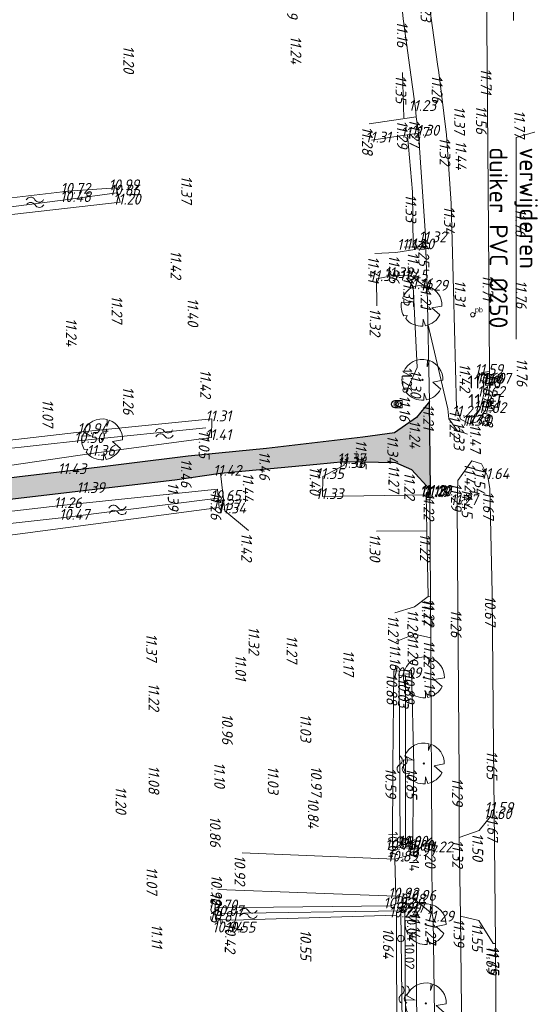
# Model space of a CAD drawing. Header units: metres. Extents: x 232614 to 233692, y 552964 to 554400.
# Tile 23 of 26: x 233363 to 233434, y 554082 to 554218. Entities that reach past the tile are written whole.
import ezdxf
from ezdxf import colors
from ezdxf.entities.mleader import LeaderData, LeaderLine
from ezdxf.enums import TextEntityAlignment as Align
from ezdxf.math import Vec2, Vec3

# ---------------------------------------------------------------- set-up
doc = ezdxf.new("R2010")
doc.units = ezdxf.units.M
doc.linetypes.add('NLCS-HIDDEN', pattern=[4, 2, -2])
for name, color, linetype, lineweight, true_color in [('B-XX-AL-Hoogtecijfer-T', 7, 'Continuous', 18, 0xb8807a), ('Duikerhoogte BOB', 7, 'Continuous', 18, 0x0059b3), ('Q26_Boom', 7, 'Continuous', 13, 0x165700), ('Q69_Duiker', 7, 'NLCS-HIDDEN', 13, 0x0059b3), ('Rioolputhoogte', 7, 'Continuous', 13, 0xb8807a), ('T04_Heg', 7, 'GR-HAAG1', 13, 0x165700), ('T09_Insteek_sloot', 7, 'Continuous', 13, 0x164c00), ('Waterpeilhoogte', 7, 'Continuous', 18, 0xb8807a)]:
    doc.layers.add(name, color=color, linetype=linetype, lineweight=lineweight, true_color=true_color)
for name, color, linetype, lineweight in [('Hoogtecijfer-T-UIT', 2, 'Continuous', 18), ('Q20_Straatkolk_hart', 251, 'Continuous', 13), ('Q21_Lichtmast', 251, 'Continuous', 13), ('Q28_Rioolput', 251, 'Continuous', 13), ('Q37_Peilbuis', 251, 'Continuous', 13), ('Q90_Kast', 251, 'Continuous', 13), ('S05_Water', 144, 'Continuous', 13), ('T07_Greppel', 144, 'Continuous', 13), ('V-WE-AL-T', 7, 'Continuous', 13), ('V-WE-VH-VERHARDING_ASFALT_FREESVAK-A', 252, 'Continuous', 9), ('V-WE-VH-VERHARDING_ASFALT_FREESVAK-G', 7, 'CONTINUOUS-V', 25), ('V01_Kantgeslverh', 251, 'Continuous', 13), ('V01_Kantgeslverh VERVALEN', 251, 'Continuous', 13), ('V02_Kantopenverh', 251, 'Continuous', 13), ('V05_Kanthalfverh', 251, 'Continuous', 13), ('V06_Kantonverh', 251, 'Continuous', 13), ('W11_Waterlijn', 142, 'Continuous', 13)]:
    doc.layers.add(name, color=color, linetype=linetype, lineweight=lineweight)
doc.styles.add('ISO', font='NLCS-ISO.ttf')
doc.styles.add('NLCS-ISO', font='NLCS-ISO.ttf', dxfattribs={"height": 1.8})
doc.styles.add('NLCS-ISO-ANNOTATIEF-T25', font='NLCS-ISO.ttf', dxfattribs={"height": 2.5})
doc.styles.get("Standard").update_dxf_attribs({"font": 'arial.ttf'})
doc.linetypes.add('CONTINUOUS-V', pattern='A,3.5,[24,NLCS.shx,S=0.5,R=0,X=0,Y=0],3.5', length=7)
doc.linetypes.add('GR-HAAG1', pattern='A,6,[176,NLCS.shx,S=0.125,R=0,X=0,Y=0],-2', length=8)

# ---------------------------------------------------------------- blocks, each defined once
blk = doc.blocks.new('Q37_PEILBUIS')
at = {"color": 0}
blk.add_circle((0, 0), 0.3, dxfattribs=at)
blk.add_text('pb', height=0.7, dxfattribs=at).set_placement((0.305312, 0.33528))
blk = doc.blocks.new('Q28_RIOOLPUT')
at = {"color": 0}
blk.add_circle((0, 0), 0.5, dxfattribs=at)
blk.add_text('R', height=0.5, dxfattribs=at).set_placement((0.057, -0.008), align=Align.MIDDLE_CENTER)
blk = doc.blocks.new('Q90_KAST')
at = {"color": 0}
for p, q in [((0.5, 0.5), (-0.5, 0.5)), ((-0.5, 0.5), (-0.5, -0.5)), ((0.5, -0.5), (0.5, 0.5)), ((-0.5, -0.5), (0.5, -0.5))]:
    blk.add_line(p, q, dxfattribs=at)
blk.add_circle((0, 0), 0.35, dxfattribs=at)
blk = doc.blocks.new('Q20_STRAATKOLK_HART')
at = {"color": 0}
for p, q in [((-0.5, 0.25), (-0.5, -0.25)), ((0.5, 0.25), (-0.5, 0.25)), ((0.5, 0.25), (0.5, -0.25)), ((0.5, -0.25), (-0.5, -0.25))]:
    blk.add_line(p, q, dxfattribs=at)
blk.add_circle((0, 0), 0.245, dxfattribs=at)
blk = doc.blocks.new('Q21_LICHTMAST')
at = {"color": 0}
for p, q in [((-0.5, 0.01), (-0.3, 0.01)), ((-0.35, 0.36), (-0.21, 0.22)), ((0.01, 0.5), (0.01, 0.3)), ((0.36, 0.35), (0.22, 0.21)), ((-0.22, -0.21), (-0.36, -0.35)), ((-0.01, -0.3), (-0.01, -0.5)), ((0.21, -0.22), (0.35, -0.36)), ((0.3, -0.01), (0.5, -0.01))]:
    blk.add_line(p, q, dxfattribs=at)
blk.add_circle((0, 0), 0.3, dxfattribs=at)
blk = doc.blocks.new('M02_GRONDSLAGPUNT')
blk.add_circle((0, 0), 0.5)
blk.add_attdef('1', (0.69, 0.6), '', height=1.3)
blk = doc.blocks.new('Q69_DUIKER_OPENING')
at = {"color": 0}
for p, q in [((-0.2, 0.34), (0, 0)), ((-0.2, -0.35), (0, 0)), ((0, 0), (0.52, 0)), ((1, 0), (1.5, 0)), ((1.9, 0), (2.3, 0))]:
    blk.add_line(p, q, dxfattribs=at)
blk = doc.blocks.new('Q26_BOOM')
at = {"flags": 128}
for points in [[(0.72, 2.74), (0.64, 1.8), (0.97, 2.66)], [(-2.79, 0.5), (-1.48, 0.44), (-2.63, 1.05)], [(-2.19, -1.79), (-1.97, -1.36), (-2.47, -1.39)], [(2.83, -0.07), (1.44, -0.31), (2.53, -1.28)], [(0.56, -2.78), (0.24, -1.87), (0.2, -2.82)]]:
    blk.add_lwpolyline(points, dxfattribs=at)
blk.add_lwpolyline([(2.83, -0.07, 0.321944), (0.97, 2.66, 0.321944)], format="xyb", dxfattribs=at)
blk.add_circle((0, 0), 0.0844)
for start, end in [(75.1844, 158.299), (169.749, 209.4302), (281.3601, 333.2046), (219.2667, 274.1068)]:
    blk.add_arc((0, 0), 2.83, start, end)
blk = doc.blocks.new('S05')
for centre, start, end in [((-0.6, 0.04), 28.0726, 151.9276), ((0.6, 0.68), 208.0726, 331.9276), ((-0.6, -0.68), 28.0726, 151.9276), ((0.6, -0.04), 208.0726, 331.9276)]:
    blk.add_arc(centre, 0.68, start, end)

msp = doc.modelspace()

# ---------------------------------------------------------------- hatches: boundary and pattern name
at = {"layer": 'V-WE-VH-VERHARDING_ASFALT_FREESVAK-A'}
h = msp.add_hatch(dxfattribs=at)
h.set_pattern_fill('AVH-ASFALT_FREESVAK', color=256, scale=0.6, pattern_type=2)
h.set_pattern_definition([(256.83497, (233113.6733, 553252.5291), (0.699339, -1.1263825), [0.9375, -0.9375]), (346.83497, (233113.4598, 553251.61625), (1.1263825, 0.699339), [0.9375, -0.9375])])
h.paths.add_polyline_path([(233305.94, 554147.91), (233310.95, 554148.49), (233310.91, 554145.35), (233312.22, 554145.5), (233334.41, 554148.23), (233352.26, 554150.43), (233372.31, 554152.76), (233384.92, 554154.23), (233391.22, 554155.15), (233404.56, 554156.42), (233408.33, 554156.77), (233415.43, 554156.63), (233417.64, 554155.65), (233420.3, 554152.83), (233420.15, 554165.07), (233418.37, 554162.85), (233415.31, 554160.76), (233410.91, 554160.13), (233397.62, 554158.56), (233386.77, 554157.53), (233369.73, 554155.39), (233348.97, 554152.97), (233327.51, 554150.39), (233305.94, 554147.92)])

# ---------------------------------------------------------------- linework, layer by layer
at = {"layer": 'T04_Heg'}
for points in [[(233416.42, 554210.61), (233416.62, 554204.33)], [(233417.1, 554201.95), (233417.78, 554194.12), (233417.88, 554186.5), (233416.66, 554186.43)], [(233416.96, 554182.16), (233417.88, 554181), (233418.46, 554169.81), (233416.88, 554166.33)]]:
    msp.add_lwpolyline(points, dxfattribs=at)
at = {"layer": 'T07_Greppel'}
for points in [[(233313.91, 554153.43), (233329.94, 554155.63), (233352.16, 554157.68), (233351.19, 554190.6), (233370.13, 554193.06), (233376.92, 554193.97)], [(233389.2, 554161.46), (233372.02, 554159.69), (233354.39, 554157.74), (233352.16, 554157.68)], [(233390.9, 554151.68), (233370.01, 554149.07), (233313.16, 554142.77)], [(233391.34, 554094.21), (233416.2, 554094.6)]]:
    msp.add_lwpolyline(points, dxfattribs=at)
at = {"layer": 'T09_Insteek_sloot'}
for points in [[(233319.85, 554155.87), (233329.81, 554157.47), (233350.68, 554159.87), (233349.76, 554191.82), (233370.16, 554194.2), (233376.82, 554194.67), (233377.34, 554192.69), (233360.75, 554190.78), (233353.35, 554189.51), (233354.5, 554158.85), (233372.52, 554160.93), (233390.04, 554162.69), (233390.01, 554160.1), (233373.71, 554157.93), (233353.81, 554155.02), (233350.95, 554154.68), (233319.78, 554151.04)], [(233391.05, 554150.41), (233390.84, 554152.96), (233369.15, 554150.69), (233319.71, 554144.98)], [(233319.67, 554141.94), (233361.07, 554146.43), (233391.05, 554150.41)], [(233326.58, 554043.64), (233338.28, 554045.04), (233373.16, 554048.3), (233414.97, 554053.07), (233415.65, 554074.74), (233415.61, 554094), (233392.91, 554093.27), (233390.54, 554093.43), (233390.48, 554094.99), (233414.82, 554095.27), (233416.33, 554095.83), (233418.29, 554094.76), (233418.56, 554049.72), (233419.09, 554014.5), (233418.43, 554012.51), (233416.85, 554011.52), (233415.6, 554012.49)]]:
    msp.add_lwpolyline(points, dxfattribs=at)
msp.add_lwpolyline([(233415.04, 554103.34), (233417.79, 554103.25), (233418, 554114.7), (233417.67, 554127.88), (233415.24, 554127.77), (233415.1, 554114.73)], close=True, dxfattribs=at)
at = {"layer": 'V-WE-VH-VERHARDING_ASFALT_FREESVAK-G', "flags": 128}
msp.add_lwpolyline([(233310.91, 554145.35), (233312.22, 554145.5), (233334.41, 554148.23), (233352.26, 554150.43), (233372.31, 554152.76), (233384.92, 554154.23), (233391.22, 554155.15), (233404.56, 554156.42), (233408.33, 554156.77), (233415.43, 554156.63), (233417.64, 554155.65), (233420.3, 554152.83), (233420.15, 554165.07), (233418.37, 554162.85), (233415.31, 554160.76), (233410.91, 554160.13), (233397.62, 554158.56), (233386.77, 554157.53), (233369.73, 554155.39), (233348.97, 554152.97), (233327.51, 554150.39), (233310.95, 554148.49)], close=True, dxfattribs=at)
at = {"layer": 'V01_Kantgeslverh'}
for points in [[(233421.28, 554211.79), (233421.44, 554210.65), (233422.51, 554202), (233423.16, 554192.5), (233423.46, 554180.55), (233423.88, 554164.23), (233424.2, 554163.35), (233424.45, 554162.62), (233425.53, 554162.08), (233425.88, 554162.05)], [(233418.3, 554204.51), (233418.2, 554205.66), (233417.44, 554211.33)], [(233418.61, 554202.23), (233418.3, 554204.51)], [(233419.6, 554187.47), (233419.58, 554188.06), (233418.61, 554202.23)], [(233419.81, 554180.77), (233419.79, 554181.77), (233419.6, 554187.47)], [(233420.15, 554165.07), (233419.81, 554180.77)], [(233428.47, 554167.89), (233428.47, 554169.25)], [(233420.15, 554165.07), (233420.3, 554152.83)], [(233424.27, 554104.75), (233424.25, 554113.31), (233424.05, 554136.67), (233423.98, 554151.08), (233424.09, 554154.16), (233426, 554156.89), (233427.35, 554156.45), (233428.24, 554154.72), (233428.51, 554153.01), (233428.84, 554138.54), (233429.02, 554117.09), (233429.1, 554108.47)], [(233420.3, 554152.38), (233420.28, 554152.28), (233420.18, 554152.19), (233420.31, 554138.15)], [(233420.3, 554152.83), (233420.3, 554152.38)], [(233420.31, 554138.15), (233420.32, 554132.38)], [(233420.32, 554132.38), (233420.33, 554128.34), (233420.46, 554104.72)], [(233429.26, 554090.06), (233429.1, 554108.47)], [(233420.46, 554104.72), (233420.47, 554103.03), (233420.53, 554094.14)], [(233424.45, 554093.84), (233424.27, 554104.75)], [(233415.37, 554101.75), (233394.22, 554102.62)], [(233415.48, 554096.62), (233390.89, 554097.51)], [(233420.53, 554094.14), (233420.64, 554093.43), (233421.01, 554066.88), (233421.16, 554040.24), (233421.48, 554015.18), (233421.49, 554013.62)], [(233424.45, 554093.84), (233424.77, 554063.84), (233425.07, 554029.87), (233425.21, 554016.65), (233425.6, 553985.75), (233426.43, 553984.86), (233428.36, 553984.37), (233430.09, 553985.4), (233429.93, 554002.18), (233429.79, 554015.88), (233429.57, 554050.08), (233429.26, 554090.06)]]:
    msp.add_lwpolyline(points, dxfattribs=at)
at = {"layer": 'V01_Kantgeslverh VERVALEN'}
for points in [[(233428.47, 554169.25), (233428.36, 554182.98), (233428.11, 554211.56), (233427.91, 554239.45), (233427.74, 554266), (233427.57, 554292.34), (233427.4, 554304.05)], [(233417.44, 554211.33), (233416.53, 554218.08), (233415.36, 554229.96)], [(233419.13, 554230.1), (233419.3, 554226.6), (233419.88, 554221.9), (233421.28, 554211.79)], [(233419.92, 554175.83), (233422.67, 554164.07), (233422.84, 554162.7), (233423.34, 554161.97), (233423.96, 554161.05), (233425.4, 554160.57)]]:
    msp.add_lwpolyline(points, dxfattribs=at)
at = {"layer": 'V02_Kantopenverh'}
for points in [[(233411.79, 554203.5), (233418.3, 554204.51)], [(233412.14, 554201.28), (233418.61, 554202.23)], [(233427.61, 554167.93), (233427.27, 554167.94), (233427.37, 554169.1), (233428.47, 554169.25)], [(233425.88, 554162.05), (233427.14, 554164.05), (233427.66, 554166.09), (233427.61, 554167.93)], [(233425.88, 554162.05), (233426.75, 554162.28), (233427.85, 554163.86), (233428.42, 554165.95), (233428.47, 554167.89)], [(233428.47, 554167.89), (233427.61, 554167.93)], [(233408.33, 554156.77), (233408.37, 554156.25), (233405.38, 554154.7), (233405.34, 554151.93), (233419.7, 554152.18)], [(233391.22, 554155.15), (233391.84, 554149.93), (233395.12, 554147.24)], [(233420.3, 554152.38), (233419.7, 554152.34), (233419.7, 554152.18)], [(233419.7, 554152.18), (233419.79, 554147.16)], [(233419.79, 554147.16), (233412.82, 554147.13)], [(233419.79, 554147.16), (233419.96, 554138.11)], [(233419.96, 554138.11), (233420.31, 554138.15)], [(233429.1, 554108.47), (233428.77, 554108.47), (233428.58, 554107.64), (233427.03, 554105.68), (233424.27, 554104.75)], [(233420.46, 554104.72), (233417.95, 554102.49), (233415.37, 554101.75)], [(233415.37, 554101.75), (233415.48, 554096.62)], [(233415.48, 554096.62), (233417.87, 554096.33), (233420.53, 554094.14)], [(233429.26, 554090.06), (233428.97, 554090.06), (233426.98, 554093.26), (233424.45, 554093.84)]]:
    msp.add_lwpolyline(points, dxfattribs=at)
at = {"layer": 'V05_Kanthalfverh'}
for points in [[(233419.96, 554138.11), (233418.07, 554136.65), (233415.35, 554135.84)], [(233415.54, 554131.85), (233418.08, 554132.88), (233420.32, 554132.38)]]:
    msp.add_lwpolyline(points, dxfattribs=at)
at = {"layer": 'V06_Kantonverh'}
for points in [[(233419.6, 554187.47), (233418.11, 554186.12), (233415.48, 554185.72), (233412.59, 554185.55)], [(233419.81, 554180.77), (233417.49, 554182.59), (233414.88, 554182.5), (233412.84, 554182.08), (233412.85, 554178.34)]]:
    msp.add_lwpolyline(points, dxfattribs=at)
at = {"layer": 'W11_Waterlijn'}
for points in [[(233416.11, 554103.75), (233416.81, 554103.82), (233416.82, 554127.16), (233415.94, 554127.13)], [(233416.2, 554094.6), (233416.76, 554094.66), (233416.98, 554053.48), (233417.42, 554013.34), (233416.89, 554013.42), (233416.19, 554052.2), (233416.4, 554074.87)]]:
    msp.add_lwpolyline(points, close=True, dxfattribs=at)

# ---------------------------------------------------------------- block references
at = {"layer": 'Duikerhoogte BOB'}
ref = msp.add_blockref('M02_GRONDSLAGPUNT', (233416.49, 554103.67), dxfattribs=dict(at, xscale=0.9, yscale=0.9, zscale=0.9, rotation=270))
ref.add_attrib('M02_GRONDSLAGPUNT', '10.04', (233414.45, 554105.56), dxfattribs={"layer": '0', "color": 0, "height": 1.35, "rotation": 270, "style": 'ISO'})
ref = msp.add_blockref('M02_GRONDSLAGPUNT', (233416.5, 554094.74), dxfattribs=dict(at, xscale=0.9, yscale=0.9, zscale=0.9, rotation=270))
ref.add_attrib('M02_GRONDSLAGPUNT', '10.04', (233417.04, 554094.12), dxfattribs={"layer": '0', "color": 0, "height": 1.35, "rotation": 270, "style": 'ISO'})
at = {"layer": 'Q20_Straatkolk_hart', "rotation": 270.5415417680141}
msp.add_blockref('Q20_STRAATKOLK_HART', (233419.98, 554151.99), dxfattribs=at)
at = {"layer": 'Q21_Lichtmast'}
msp.add_blockref('Q21_LICHTMAST', (233425.26, 554151.79), dxfattribs=at)
at = {"layer": 'Q26_Boom'}
for p in [(233419.05, 554178.35), (233419.17, 554168.09), (233374.86, 554159.84), (233419.38, 554126.9), (233419.36, 554114.98), (233419.62, 554092.74), (233419.65, 554081.77)]:
    msp.add_blockref('Q26_BOOM', p, dxfattribs=at)
at = {"layer": 'Q28_Rioolput'}
msp.add_blockref('Q28_RIOOLPUT', (233415.35, 554164.72), dxfattribs=at)
at = {"layer": 'Q37_Peilbuis'}
msp.add_blockref('Q37_PEILBUIS', (233426.14, 554177.09), dxfattribs=at)
at = {"layer": 'Q69_Duiker'}
for p, rotation in [((233416.48, 554103.67), 270.0768806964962), ((233416.49, 554094.74), 90.07688069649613)]:
    msp.add_blockref('Q69_DUIKER_OPENING', p, dxfattribs=dict(at, rotation=rotation))
at = {"layer": 'Q90_Kast'}
msp.add_blockref('Q90_KAST', (233415.89, 554164.72), dxfattribs=at)
at = {"layer": 'Rioolputhoogte'}
ref = msp.add_blockref('M02_GRONDSLAGPUNT', (233415.35, 554164.72), dxfattribs=dict(at, xscale=0.9, yscale=0.9, zscale=0.9, rotation=270))
ref.add_attrib('M02_GRONDSLAGPUNT', '11.26', (233416.41, 554169.67), dxfattribs={"layer": '0', "color": 0, "height": 1.35, "rotation": 270, "style": 'ISO'})
at = {"layer": 'S05_Water'}
for p, rotation in [((233365.58, 554192.66), 180.7916226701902), ((233383.46, 554160.67), 185.7430482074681), ((233377.03, 554150.08), 185.7430482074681), ((233416.39, 554114.82), 90), ((233395.11, 554094.22), 182.4277801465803), ((233416.65, 554083), 91.17389528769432)]:
    msp.add_blockref('S05', p, dxfattribs=dict(at, rotation=rotation))
at = {"layer": 'Waterpeilhoogte'}
ref = msp.add_blockref('M02_GRONDSLAGPUNT', (233416.81, 554104.18), dxfattribs=dict(at, xscale=0.9, yscale=0.9, zscale=0.9, rotation=270))
ref.add_attrib('M02_GRONDSLAGPUNT', '10.14', (233417.35, 554103.56), dxfattribs={"layer": '0', "color": 0, "height": 1.35, "rotation": 270, "style": 'ISO'})
ref = msp.add_blockref('M02_GRONDSLAGPUNT', (233416.17, 554090.73), dxfattribs=dict(at, xscale=0.9, yscale=0.9, zscale=0.9, rotation=270))
ref.add_attrib('M02_GRONDSLAGPUNT', '10.02', (233416.71, 554090.11), dxfattribs={"layer": '0', "color": 0, "height": 1.35, "rotation": 270, "style": 'ISO'})

# ---------------------------------------------------------------- texts
at = {"layer": 'B-XX-AL-Hoogtecijfer-T', "style": 'NLCS-ISO', "oblique": 13.5}
for s, p in [('11.19', (233400.43, 554221.7)), ('11.23', (233418.92, 554221.55)), ('11.16', (233415.64, 554217.72)), ('11.24', (233400.93, 554215.68)), ('11.20', (233377.8, 554214.34)), ('11.71', (233427.24, 554211.21)), ('11.35', (233415.45, 554210.27)), ('11.26', (233420.47, 554210.28)), ('11.37', (233423.56, 554205.95)), ('11.56', (233426.57, 554206.05)), ('11.27', (233417.34, 554204.16)), ('11.28', (233410.82, 554203.14)), ('11.32', (233421.55, 554201.65)), ('11.44', (233423.77, 554201.16)), ('11.37', (233385.81, 554196.33)), ('11.33', (233416.83, 554193.77)), ('11.34', (233422.16, 554192.15)), ('11.76', (233432.03, 554191.81)), ('11.25', (233418.62, 554187.72)), ('11.41', (233411.67, 554185.2)), ('11.31', (233423.65, 554181.88)), ('11.71', (233427.48, 554182.63)), ('11.76', (233432.11, 554181.86)), ('11.21', (233418.91, 554181.42)), ('11.27', (233376.18, 554179.74)), ('11.32', (233411.89, 554177.99)), ('11.76', (233432.21, 554171.06)), ('11.42', (233424.32, 554170.33)), ('11.30', (233417.51, 554169.46)), ('11.67', (233427.52, 554168.88)), ('11.26', (233377.75, 554167.14)), ('11.16', (233415.99, 554165.96)), ('11.68', (233427.46, 554165.58)), ('11.07', (233366.61, 554165.38)), ('11.21', (233419.28, 554164.72)), ('11.22', (233422.92, 554163.88)), ('11.24', (233417.38, 554162.5)), ('11.33', (233423.49, 554162.27)), ('11.47', (233425.76, 554161.93)), ('11.05', (233388.23, 554161.11)), ('11.34', (233414.32, 554160.41)), ('11.46', (233396.61, 554158.19)), ('11.46', (233385.76, 554157.16)), ('11.40', (233403.56, 554156.07)), ('11.27', (233414.48, 554156.28)), ('11.42', (233425, 554156.54)), ('11.54', (233426.36, 554156.11)), ('11.22', (233416.67, 554155.3)), ('11.39', (233383.95, 554153.89)), ('11.29', (233423.12, 554153.82)), ('11.26', (233389.87, 554152.6)), ('11.22', (233419.33, 554152.48)), ('11.45', (233424.61, 554153.03)), ('11.67', (233427.56, 554152.65)), ('11.42', (233394.12, 554146.9)), ('11.30', (233411.86, 554146.78)), ('11.22', (233418.83, 554146.81)), ('10.67', (233427.81, 554138.17)), ('11.17', (233419.08, 554137.77)), ('11.22', (233419.35, 554137.8)), ('11.27', (233414.4, 554135.49)), ('11.28', (233417.1, 554136.28)), ('11.26', (233423.09, 554136.3)), ('11.37', (233380.96, 554132.97)), ('11.32', (233395.12, 554133.91)), ('11.27', (233400.38, 554132.7)), ('11.16', (233414.65, 554131.48)), ('11.29', (233417.11, 554132.54)), ('11.22', (233419.36, 554132.03)), ('11.01', (233393.3, 554130.04)), ('11.17', (233408.21, 554130.67)), ('10.88', (233414.2, 554127.41)), ('10.89', (233416.62, 554127.53)), ('11.19', (233419.43, 554128)), ('11.22', (233381.29, 554126.09)), ('10.03', (233415.79, 554126.81)), ('10.96', (233391.45, 554121.85)), ('11.03', (233402.29, 554121.81)), ('11.65', (233428.05, 554116.73)), ('11.10', (233390.37, 554115.15)), ('11.08', (233381.28, 554114.7)), ('11.03', (233397.78, 554114.6)), ('10.97', (233403.75, 554114.61)), ('10.59', (233414.05, 554114.39)), ('10.85', (233416.95, 554114.35)), ('11.29', (233423.28, 554112.97)), ('11.20', (233376.72, 554111.8)), ('10.84', (233403.32, 554110.26)), ('10.86', (233389.77, 554107.66)), ('11.67', (233428.15, 554108.1)), ('11.20', (233419.51, 554104.37)), ('11.32', (233423.31, 554104.4)), ('11.50', (233426.08, 554105.34)), ('10.92', (233393.18, 554102.28)), ('11.07', (233381, 554100.67)), ('10.92', (233389.97, 554099.57)), ('10.95', (233389.84, 554097.17)), ('11.14', (233417.38, 554094.41)), ('11.27', (233419.58, 554093.79)), ('11.39', (233423.48, 554093.5)), ('11.11', (233381.71, 554092.73)), ('10.42', (233391.84, 554092.92)), ('10.55', (233402.29, 554091.95)), ('10.64', (233413.71, 554092.18)), ('11.55', (233426.02, 554092.92)), ('11.69', (233428, 554089.71)), ('11.75', (233428.29, 554089.72))]:
    msp.add_text(s, height=1.5, rotation=270, dxfattribs=at).set_placement(p)
at = {"layer": 'Hoogtecijfer-T-UIT', "style": 'NLCS-ISO', "oblique": 13.5}
for s, p in [('11.23', (233417.25, 554205.31)), ('11.30', (233417.66, 554201.88)), ('11.31', (233411.26, 554200.93)), ('11.27', (233416.15, 554201.6)), ('10.72', (233369.12, 554193.85)), ('10.99', (233375.77, 554194.33)), ('10.48', (233369.05, 554192.7)), ('10.86', (233375.87, 554193.6)), ('11.20', (233376.39, 554192.34)), ('11.32', (233418.64, 554187.12)), ('11.42', (233415.66, 554186.08)), ('11.40', (233416.89, 554186.15)), ('11.39', (233411.87, 554181.74)), ('11.39', (233413.91, 554182.16)), ('11.45', (233415.95, 554181.82)), ('11.16', (233416.99, 554180.63)), ('11.29', (233418.84, 554180.43)), ('11.59', (233426.4, 554168.76)), ('11.60', (233426.32, 554167.57)), ('11.60', (233426.66, 554167.56)), ('11.67', (233427.52, 554167.53)), ('11.62', (233426.7, 554165.72)), ('11.51', (233426.26, 554163.71)), ('11.31', (233389.16, 554162.34)), ('11.22', (233423.24, 554163)), ('11.62', (233426.89, 554163.49)), ('11.39', (233424.56, 554161.74)), ('11.40', (233424.88, 554161.7)), ('10.94', (233371.46, 554160.59)), ('11.41', (233389.09, 554159.75)), ('10.50', (233370.99, 554159.34)), ('11.36', (233372.74, 554157.56)), ('11.37', (233407.37, 554156.42)), ('11.36', (233407.4, 554155.88)), ('11.43', (233368.74, 554155.04)), ('11.42', (233390.22, 554154.8)), ('11.35', (233404.41, 554154.36)), ('11.64', (233427.25, 554154.35)), ('11.39', (233371.34, 554152.42)), ('11.33', (233404.39, 554151.58)), ('11.18', (233418.81, 554151.98)), ('11.17', (233418.82, 554151.83)), ('11.19', (233419.29, 554151.85)), ('11.22', (233419.33, 554152.03)), ('11.20', (233419.33, 554151.93)), ('11.26', (233368.18, 554150.32)), ('10.65', (233389.86, 554151.32)), ('11.37', (233390.1, 554150.06)), ('11.27', (233423.02, 554150.73)), ('10.47', (233368.94, 554148.72)), ('11.34', (233390.85, 554149.58)), ('10.09', (233414.89, 554126.79)), ('11.59', (233427.8, 554108.13)), ('11.60', (233427.63, 554107.27)), ('10.76', (233414, 554102.98)), ('9.98', (233415.28, 554103.4)), ('10.00', (233415.78, 554103.47)), ('11.00', (233416.84, 554102.9)), ('11.22', (233419.51, 554102.68)), ('10.89', (233414.32, 554101.4)), ('10.97', (233416.92, 554102.15)), ('10.92', (233414.44, 554096.28)), ('10.96', (233416.83, 554095.97)), ('10.70', (233389.45, 554094.64)), ('10.92', (233413.78, 554094.93)), ('9.99', (233415.36, 554094.26)), ('10.98', (233415.29, 554095.48)), ('9.97', (233415.94, 554094.32)), ('10.81', (233389.59, 554093.06)), ('10.07', (233390.31, 554093.86)), ('10.24', (233414.54, 554093.65)), ('11.29', (233419.67, 554093.09)), ('10.94', (233390.11, 554091.59)), ('10.55', (233391.86, 554091.56))]:
    msp.add_text(s, height=1.5, dxfattribs=at).set_placement(p)
for s, p in [('11.77', (233431.88, 554205.41)), ('11.29', (233415.65, 554203.99)), ('11.42', (233384.34, 554185.98)), ('11.36', (233414.52, 554185.35)), ('11.35', (233417.14, 554185.78)), ('11.35', (233416.53, 554182.25)), ('11.40', (233386.68, 554179.4)), ('11.24', (233369.85, 554176.63)), ('11.42', (233388.44, 554169.49)), ('11.35', (233409.95, 554159.79)), ('11.44', (233394.32, 554155.21))]:
    msp.add_text(s, height=1.5, rotation=270, dxfattribs=at).set_placement(p)
at = {"layer": 'Hoogtecijfer-T-UIT', "style": 'NLCS-ISO'}
for s, p in [('11.40', (233425.43, 554166.89)), ('11.37', (233425.52, 554164.31))]:
    msp.add_text(s, height=1.8, dxfattribs=at).set_placement(p)

# ---------------------------------------------------------------- leaders
at = {"layer": 'V-WE-AL-T'}
ml = msp.add_multileader_mtext('Standard', dxfattribs=at)
ml.set_content('verwijderen\\Pduiker PVC %%C250', color=256, style='NLCS-ISO-ANNOTATIEF-T25')
ml.set_leader_properties(color=256, linetype='ByLayer', lineweight=13)
ml.build(insert=Vec2(0, 0))
ml.multileader.update_dxf_attribs({"text_left_attachment_type": 6, "text_right_attachment_type": 6, "dogleg_length": 0.5, "arrow_head_size": 2.5})
ctx = ml.context
ctx.base_point, ctx.char_height, ctx.arrow_head_size, ctx.landing_gap_size, ctx.plane_origin, ctx.plane_x_axis, ctx.plane_y_axis = Vec3(233431.79, 554245.25), 2.5, 2.5, 0.9, Vec3(233431.92, 554285.4), Vec3(0, -1), Vec3(1, 0)
ctx.left_attachment, ctx.right_attachment = 6, 6
notes = []
notes.append((ctx, [(1, (1, 1, 0), (233431.79, 554245.75), (0, -1), 0.5, [(0, [(233408.05, 554251.94)], 0, [])])]))
ctx.mtext.insert, ctx.mtext.text_direction, ctx.mtext.rotation, ctx.mtext.flow_direction = Vec3(233434.79, 554244.35), Vec3(0, -1), 4.712389, 5
ml = msp.add_multileader_mtext('Standard', dxfattribs=at)
ml.set_content('verwijderen\\Pduiker PVC %%C250', color=256, style='NLCS-ISO-ANNOTATIEF-T25')
ml.set_leader_properties(color=256, linetype='ByLayer', lineweight=13)
ml.build(insert=Vec2(0, 0))
ml.multileader.update_dxf_attribs({"text_left_attachment_type": 6, "text_right_attachment_type": 6, "dogleg_length": 0.5, "arrow_head_size": 2.5})
ctx = ml.context
ctx.base_point, ctx.char_height, ctx.arrow_head_size, ctx.landing_gap_size, ctx.plane_origin, ctx.plane_x_axis, ctx.plane_y_axis = Vec3(233432.12, 554201.15, -11.7), 2.5, 2.5, 0.9, Vec3(233462.64, 554175.87, -11.7), Vec3(0, -1), Vec3(1, 0)
ctx.left_attachment, ctx.right_attachment = 6, 6
notes.append((ctx, [(1, (1, 1, 0), (233432.12, 554201.65, -11.7), (0, -1), 0.5, [(0, [(233440.64, 554204.1, -11.7)], 0, [])])]))
ctx.mtext.insert, ctx.mtext.text_direction, ctx.mtext.rotation, ctx.mtext.flow_direction = Vec3(233435.12, 554200.25, -11.7), Vec3(0, -1), 4.712389, 5
for ctx, leaders in notes:
    for number, flags, end, landing, length, lines in leaders:
        leader = LeaderData()
        leader.index, (leader.has_last_leader_line, leader.has_dogleg_vector, leader.attachment_direction) = number, flags
        leader.last_leader_point, leader.dogleg_vector, leader.dogleg_length = Vec3(end), Vec3(landing), length
        for number, points, colour, breaks in lines:
            line = LeaderLine()
            line.index, line.vertices, line.color, line.breaks = number, Vec3.list(points), colors.encode_raw_color(colour), breaks
            leader.lines.append(line)
        ctx.leaders.append(leader)

doc.saveas('drawing.dxf')
